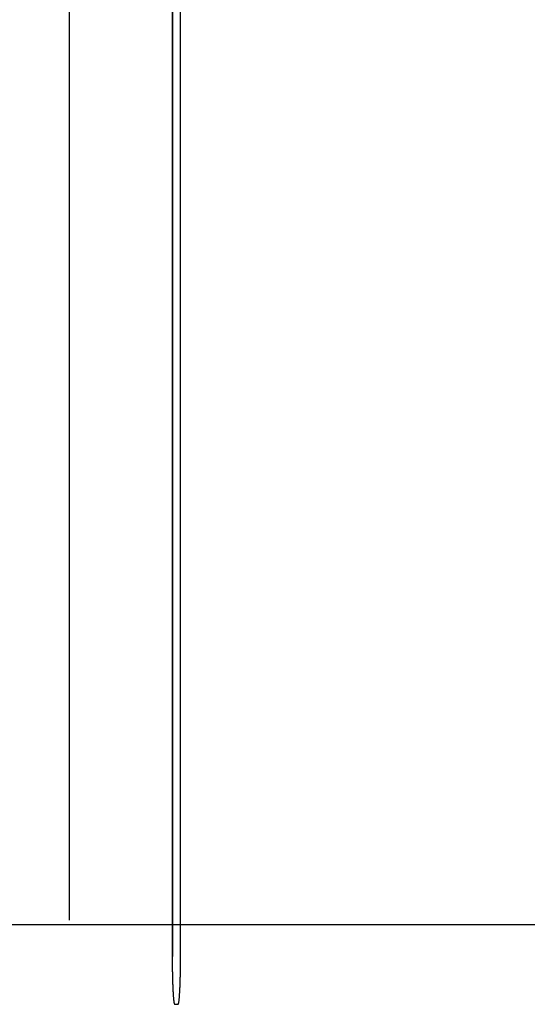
# Model space of a CAD drawing. Header units: millimetres. Extents: x 154 to 631, y -21 to 485.
# Tile 8 of 29: x 396 to 514, y 4 to 232. Entities that reach past the tile are written whole.
import ezdxf

# ---------------------------------------------------------------- set-up
doc = ezdxf.new("R2010")
doc.units = ezdxf.units.MM
doc.header["$MEASUREMENT"] = 0
doc.layers.add('Predefinito', color=5, linetype='Continuous')

# ---------------------------------------------------------------- blocks, each defined once
blk = doc.blocks.new('(#4355) Document')
at = {"layer": 'Predefinito', "extrusion": (0.99863, 0, 0.052336)}
for points in [[(445.45, 433.2), (15.28, 433.2), (15.11, 433.21), (14.95, 433.22), (14.78, 433.23), (14.6, 433.25), (14.43, 433.27), (14.26, 433.3), (14.08, 433.33), (13.91, 433.36), (13.74, 433.4), (13.56, 433.44), (13.39, 433.49), (13.21, 433.54), (13.04, 433.6), (12.86, 433.66), (12.69, 433.73), (12.52, 433.8), (12.34, 433.87), (12.17, 433.95), (12, 434.04), (11.84, 434.13), (11.67, 434.22), (11.51, 434.32), (11.34, 434.42), (11.19, 434.53), (11.03, 434.64), (10.87, 434.76), (10.72, 434.88), (10.57, 435), (10.43, 435.13), (10.28, 435.26), (10.15, 435.4), (10.01, 435.54), (9.88, 435.68), (9.75, 435.82), (9.63, 435.97), (9.51, 436.12), (9.39, 436.28), (9.28, 436.44), (9.17, 436.6), (9.07, 436.76), (8.97, 436.92), (8.88, 437.09), (8.79, 437.26), (8.7, 437.42), (8.62, 437.6), (8.55, 437.77), (8.48, 437.94), (8.41, 438.11), (8.35, 438.29), (8.29, 438.46), (8.24, 438.64), (8.19, 438.81), (8.15, 438.99), (8.11, 439.16), (8.07, 439.34), (8.04, 439.51), (8.02, 439.68), (8, 439.85), (7.98, 440.03), (7.97, 440.2), (7.96, 440.37), (7.95, 440.53), (7.95, 455.7), (7.95, 455.87), (7.96, 456.03), (7.97, 456.2), (7.98, 456.37), (8, 456.55), (8.02, 456.72), (8.04, 456.89), (8.07, 457.06), (8.11, 457.24), (8.15, 457.41), (8.19, 457.59), (8.24, 457.76), (8.29, 457.94), (8.35, 458.11), (8.41, 458.29), (8.48, 458.46), (8.55, 458.63), (8.62, 458.81), (8.7, 458.98), (8.79, 459.14), (8.88, 459.31), (8.97, 459.48), (9.07, 459.64), (9.17, 459.8), (9.28, 459.96), (9.39, 460.12), (9.51, 460.28), (9.63, 460.43), (9.75, 460.58), (9.88, 460.72), (10.01, 460.86), (10.15, 461), (10.28, 461.14), (10.43, 461.27), (10.57, 461.4), (10.72, 461.52), (10.87, 461.64), (11.03, 461.76), (11.19, 461.87), (11.34, 461.98), (11.51, 462.08), (11.67, 462.18), (11.84, 462.27), (12, 462.36), (12.17, 462.45), (12.34, 462.53), (12.52, 462.6), (12.69, 462.67), (12.86, 462.74), (13.04, 462.8), (13.21, 462.86), (13.39, 462.91), (13.56, 462.96), (13.74, 463), (13.91, 463.04), (14.08, 463.08), (14.26, 463.11), (14.43, 463.13), (14.6, 463.15), (14.78, 463.17), (14.95, 463.18), (15.11, 463.19), (15.28, 463.2), (15.45, 463.2)], [(22.89, 434.2), (22.89, 434.18), (22.89, 434.16), (22.89, 434.13), (22.89, 434.11), (22.9, 434.09), (22.9, 434.06), (22.9, 434.04), (22.91, 434.02), (22.91, 434), (22.92, 433.97), (22.92, 433.95), (22.93, 433.93), (22.94, 433.9), (22.94, 433.88), (22.95, 433.86), (22.96, 433.83), (22.97, 433.81), (22.98, 433.79), (22.99, 433.76), (23, 433.74), (23.01, 433.72), (23.03, 433.7), (23.04, 433.67), (23.05, 433.65), (23.07, 433.63), (23.08, 433.61), (23.1, 433.59), (23.11, 433.57), (23.13, 433.55), (23.15, 433.53), (23.17, 433.51), (23.18, 433.49), (23.2, 433.48), (23.22, 433.46), (23.24, 433.44), (23.26, 433.42), (23.28, 433.41), (23.3, 433.39), (23.32, 433.38), (23.34, 433.36), (23.37, 433.35), (23.39, 433.34), (23.41, 433.32), (23.43, 433.31), (23.45, 433.3), (23.48, 433.29), (23.5, 433.28), (23.52, 433.27), (23.55, 433.26), (23.57, 433.25), (23.59, 433.25), (23.62, 433.24), (23.64, 433.23), (23.66, 433.23), (23.69, 433.22), (23.71, 433.22), (23.73, 433.21), (23.76, 433.21), (23.78, 433.21), (23.8, 433.2), (23.82, 433.2), (23.85, 433.2), (23.87, 433.2), (23.89, 433.2)], [(22.89, 462.2), (22.89, 462.22), (22.89, 462.24), (22.89, 462.27), (22.89, 462.29), (22.9, 462.31), (22.9, 462.34), (22.9, 462.36), (22.91, 462.38), (22.91, 462.41), (22.92, 462.43), (22.92, 462.45), (22.93, 462.48), (22.94, 462.5), (22.94, 462.52), (22.95, 462.55), (22.96, 462.57), (22.97, 462.59), (22.98, 462.61), (22.99, 462.64), (23, 462.66), (23.01, 462.68), (23.03, 462.7), (23.04, 462.73), (23.05, 462.75), (23.07, 462.77), (23.08, 462.79), (23.1, 462.81), (23.11, 462.83), (23.13, 462.85), (23.15, 462.87), (23.17, 462.89), (23.18, 462.91), (23.2, 462.93), (23.22, 462.94), (23.24, 462.96), (23.26, 462.98), (23.28, 462.99), (23.3, 463.01), (23.32, 463.02), (23.34, 463.04), (23.37, 463.05), (23.39, 463.06), (23.41, 463.08), (23.43, 463.09), (23.45, 463.1), (23.48, 463.11), (23.5, 463.12), (23.52, 463.13), (23.55, 463.14), (23.57, 463.15), (23.59, 463.15), (23.62, 463.16), (23.64, 463.17), (23.66, 463.17), (23.69, 463.18), (23.71, 463.18), (23.73, 463.19), (23.76, 463.19), (23.78, 463.19), (23.8, 463.2), (23.82, 463.2), (23.85, 463.2), (23.87, 463.2), (23.89, 463.2)]]:
    blk.add_lwpolyline(points, dxfattribs=at)
at = {"layer": 'Predefinito'}
for points in [[(407.89, 23.89), (407.89, 437.01)], [(431.75, 23.89), (431.75, 437.01)], [(235.76, 22.89), (578.31, 22.89)]]:
    blk.add_lwpolyline(points, dxfattribs=at)
at = {"layer": 'Predefinito', "extrusion": (0, 1, 0)}
for points in [[(-235.52, 476.18), (-627.98, 496.75)], [(-578.7, 464.12), (-237.09, 446.22)], [(-235.52, 476.18), (-627.98, 496.75)], [(-235.53, 475.89), (-627.99, 496.45)], [(-628.03, 495.75), (-235.57, 475.18)], [(-237.04, 447.22), (-578.65, 465.12)], [(-578.68, 464.42), (-237.07, 446.51)], [(-578.7, 464.12), (-237.09, 446.22)], [(-628.8, 500.29), (-234.34, 479.62)], [(-628.98, 496.8), (-234.52, 476.13)], [(-630.55, 466.84), (-236.09, 446.17)], [(-630.55, 466.84), (-236.09, 446.17)], [(-630.73, 463.35), (-236.27, 442.67)], [(-628.84, 499.52), (-234.38, 478.85)], [(-630.69, 464.12), (-236.23, 443.44)], [(-628.96, 497.08), (-234.51, 476.4)], [(-629.37, 489.31), (-234.91, 468.64)], [(-630.16, 474.33), (-235.7, 453.66)], [(-630.56, 466.56), (-236.1, 445.89)], [(-629.16, 493.35), (-234.7, 472.68)], [(-630.37, 470.29), (-235.91, 449.61)], [(-629.37, 489.31), (-234.91, 468.64)], [(-630.16, 474.33), (-235.7, 453.66)]]:
    blk.add_lwpolyline(points, dxfattribs=at)
at = {"layer": 'Predefinito', "extrusion": (1, 0, 0)}
blk.add_lwpolyline([(22.89, 485.5), (22.89, 457.46)], dxfattribs=at)
at = {"layer": 'Predefinito'}
for points in [[(431.57, 445.71, 489.96), (431.57, 15.45, 489.96)], [(431.75, 15.45, 486.46), (431.75, 445.62, 486.46)], [(431.57, 15.45, 489.96), (431.57, 15.19, 489.96), (431.57, 14.93, 489.95), (431.57, 14.67, 489.93), (431.57, 14.41, 489.91), (431.57, 14.16, 489.88), (431.57, 13.9, 489.85), (431.57, 13.64, 489.81), (431.58, 13.39, 489.76), (431.58, 13.13, 489.71), (431.58, 12.88, 489.65), (431.59, 12.63, 489.59), (431.59, 12.38, 489.52), (431.59, 12.13, 489.45), (431.6, 11.89, 489.37), (431.6, 11.64, 489.28), (431.61, 11.4, 489.19), (431.61, 11.14, 489.08), (431.62, 10.88, 488.97), (431.62, 10.63, 488.85), (431.63, 10.38, 488.72), (431.64, 10.13, 488.59), (431.64, 9.89, 488.45), (431.65, 9.65, 488.3), (431.66, 9.41, 488.15), (431.67, 9.18, 488), (431.68, 8.95, 487.83), (431.69, 8.72, 487.67), (431.7, 8.5, 487.49), (431.7, 8.29, 487.31), (431.71, 8.08, 487.13), (431.72, 7.87, 486.94), (431.73, 7.67, 486.74), (431.74, 7.48, 486.54), (431.76, 7.28, 486.33), (431.77, 7.1, 486.12), (431.78, 6.92, 485.91), (431.79, 6.75, 485.69), (431.8, 6.58, 485.46), (431.81, 6.41, 485.24), (431.83, 6.26, 485), (431.84, 6.11, 484.77), (431.85, 5.96, 484.53), (431.86, 5.82, 484.28), (431.88, 5.69, 484.04), (431.89, 5.56, 483.79), (431.9, 5.44, 483.53), (431.92, 5.33, 483.28), (431.93, 5.22, 483.02), (431.94, 5.13, 482.77), (431.96, 5.04, 482.53), (431.97, 4.96, 482.29), (431.98, 4.89, 482.04), (431.99, 4.82, 481.79), (432.01, 4.75, 481.54), (432.02, 4.7, 481.28), (432.03, 4.64, 481.03), (432.05, 4.6, 480.78), (432.06, 4.56, 480.52), (432.07, 4.53, 480.26), (432.09, 4.5, 480.01), (432.1, 4.48, 479.75), (432.11, 4.46, 479.49), (432.13, 4.45, 479.23), (432.93, 4.45, 463.99), (432.94, 4.45, 463.73), (432.95, 4.46, 463.48), (432.97, 4.48, 463.22), (432.98, 4.5, 462.96), (432.99, 4.53, 462.7), (433.01, 4.56, 462.45), (433.02, 4.6, 462.19), (433.03, 4.64, 461.94), (433.05, 4.7, 461.68), (433.06, 4.75, 461.43), (433.07, 4.82, 461.18), (433.09, 4.89, 460.93), (433.1, 4.96, 460.68), (433.11, 5.04, 460.44), (433.13, 5.13, 460.19), (433.14, 5.22, 459.95), (433.15, 5.33, 459.69), (433.17, 5.44, 459.43), (433.18, 5.56, 459.18), (433.19, 5.69, 458.93), (433.2, 5.82, 458.68), (433.22, 5.96, 458.44), (433.23, 6.11, 458.2), (433.24, 6.26, 457.96), (433.25, 6.41, 457.73), (433.27, 6.58, 457.5), (433.28, 6.75, 457.28), (433.29, 6.92, 457.06), (433.3, 7.1, 456.84), (433.31, 7.28, 456.63), (433.32, 7.48, 456.43), (433.33, 7.67, 456.23), (433.34, 7.87, 456.03), (433.35, 8.08, 455.84), (433.36, 8.29, 455.66), (433.37, 8.5, 455.48), (433.38, 8.72, 455.3), (433.39, 8.95, 455.13), (433.4, 9.18, 454.97), (433.41, 9.41, 454.81), (433.42, 9.65, 454.66), (433.42, 9.89, 454.52), (433.43, 10.13, 454.38), (433.44, 10.38, 454.25), (433.44, 10.63, 454.12), (433.45, 10.88, 454), (433.46, 11.14, 453.89), (433.46, 11.4, 453.78), (433.47, 11.64, 453.69), (433.47, 11.89, 453.6), (433.48, 12.13, 453.52), (433.48, 12.38, 453.45), (433.48, 12.63, 453.38), (433.49, 12.88, 453.31), (433.49, 13.13, 453.26), (433.49, 13.39, 453.2), (433.49, 13.64, 453.16), (433.5, 13.9, 453.12), (433.5, 14.16, 453.09), (433.5, 14.41, 453.06), (433.5, 14.67, 453.04), (433.5, 14.93, 453.02), (433.5, 15.19, 453.01), (433.5, 445.45, 453.01)]]:
    blk.add_polyline3d(points, dxfattribs=at)

msp = doc.modelspace()

# ---------------------------------------------------------------- block references
at = {"layer": 'Predefinito'}
msp.add_blockref('(#4355) Document', (0, 0), dxfattribs=at)

doc.saveas('drawing.dxf')
